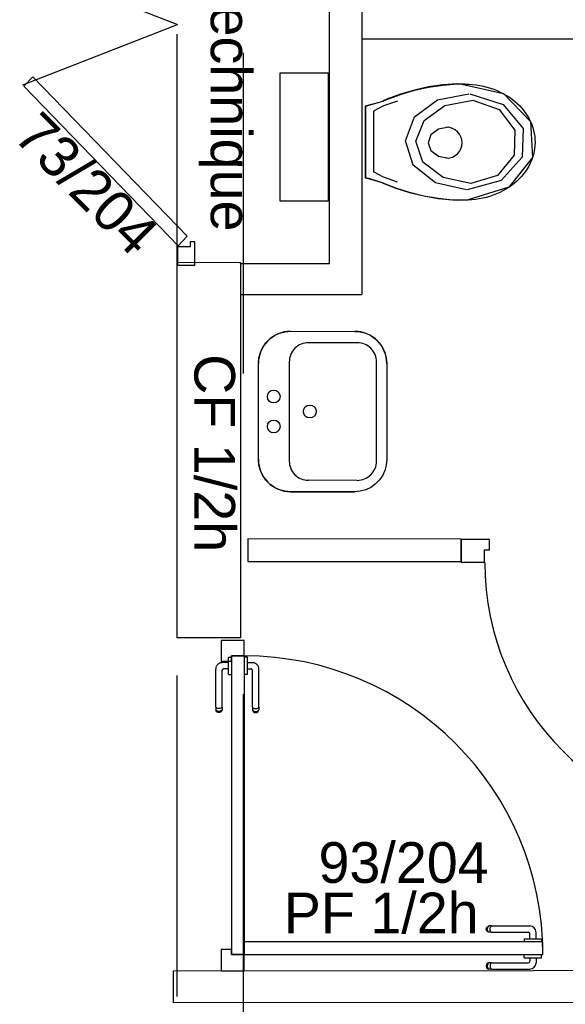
# Model space of a CAD drawing. Header units: millimetres. Extents: x -15 to 127, y -65 to 67.
# Tile 29 of 256: x 36.331 to 36.501, y -52.419 to -52.112. Entities that reach past the tile are written whole.
import ezdxf

# ---------------------------------------------------------------- set-up
doc = ezdxf.new("R2010")
doc.units = ezdxf.units.MM
doc.header["$MEASUREMENT"] = 0
doc.linetypes.add('PC_DASH_2', pattern=[0.125, 0.055556, -0.069444])
doc.linetypes.add('PC_DASH_3', pattern=[0.055556, 0.027778, -0.027778])
doc.layers.add('Calque 5', color=7, linetype='Continuous')
doc.styles.get("Standard").update_dxf_attribs({"font": 'BKANT.TTF'})

# ---------------------------------------------------------------- blocks, each defined once
blk = doc.blocks.new('PD_26695')
at = {"layer": 'Calque 5', "color": 0}
for points in [[(12.54496, -38.27994), (12.59319, -38.26112)], [(12.54532, -38.28031), (12.54815, -38.27738), (12.59623, -38.32712), (12.5934, -38.33005), (12.54532, -38.28031)], [(12.59319, -38.33612), (12.59869, -38.33612), (12.59869, -38.32887), (12.59719, -38.32887), (12.59719, -38.33043), (12.59319, -38.33043), (12.59319, -38.33612)]]:
    blk.add_lwpolyline(points, dxfattribs=at)
blk = doc.blocks.new('PD_26696')
at = {"layer": 'Calque 5', "color": 0}
for points in [[(12.59319, -38.18612), (12.59869, -38.18612), (12.59869, -38.19336), (12.59719, -38.19336), (12.59719, -38.1918), (12.59319, -38.1918), (12.59319, -38.18612)], [(12.54532, -38.24192), (12.54815, -38.24485), (12.59623, -38.19511), (12.5934, -38.19218), (12.54532, -38.24192)], [(12.54496, -38.24229), (12.59319, -38.26112)]]:
    blk.add_lwpolyline(points, dxfattribs=at)
blk = doc.blocks.new('PD_26694')
at = {"layer": 'Calque 5'}
for name in ['PD_26696', 'PD_26695']:
    blk.add_blockref(name, (0, 0), dxfattribs=at)
blk = doc.blocks.new('PD_26799')
at = {"layer": 'Calque 5', "color": 0}
for p, q in [((12.70137, -38.55107), (12.70137, -38.55106)), ((12.70137, -38.55205), (12.70137, -38.55107)), ((12.70678, -38.55107), (12.70678, -38.55106)), ((12.70678, -38.55205), (12.70678, -38.55107)), ((12.68956, -38.55425), (12.6895, -38.5546)), ((12.6895, -38.5546), (12.68956, -38.55494)), ((12.68973, -38.55395), (12.68956, -38.55425)), ((12.69, -38.55373), (12.68973, -38.55395)), ((12.68986, -38.55425), (12.6898, -38.5546)), ((12.6898, -38.5546), (12.68986, -38.55494)), ((12.69001, -38.55395), (12.68986, -38.55425)), ((12.69033, -38.55361), (12.69, -38.55373)), ((12.69025, -38.55373), (12.69001, -38.55395)), ((12.69055, -38.55361), (12.69033, -38.55361)), ((12.69116, -38.55361), (12.69055, -38.55361)), ((12.69076, -38.55425), (12.69073, -38.5546)), ((12.69073, -38.5546), (12.69076, -38.55494)), ((12.69085, -38.55395), (12.69076, -38.55425)), ((12.69099, -38.55373), (12.69085, -38.55395)), ((12.69116, -38.55361), (12.70259, -38.55361)), ((12.70137, -38.55206), (12.70137, -38.55205)), ((12.70137, -38.55206), (12.70154, -38.55206)), ((12.70154, -38.55206), (12.702, -38.55206)), ((12.702, -38.55206), (12.70272, -38.55206)), ((12.70272, -38.55206), (12.70361, -38.55206)), ((12.70309, -38.55206), (12.70309, -38.55311)), ((12.70361, -38.55206), (12.70455, -38.55206)), ((12.70455, -38.55206), (12.70543, -38.55206)), ((12.70506, -38.55206), (12.70506, -38.55358)), ((12.70543, -38.55206), (12.70615, -38.55206)), ((12.70615, -38.55206), (12.70662, -38.55206)), ((12.70662, -38.55206), (12.70678, -38.55206)), ((12.70678, -38.55206), (12.70678, -38.55205)), ((12.68956, -38.55494), (12.68973, -38.55524)), ((12.68973, -38.55524), (12.69, -38.55546)), ((12.68986, -38.55494), (12.69001, -38.55524)), ((12.69, -38.55546), (12.69033, -38.55558)), ((12.69001, -38.55524), (12.69025, -38.55546)), ((12.69055, -38.55558), (12.69033, -38.55558)), ((12.69116, -38.55558), (12.69055, -38.55558)), ((12.69076, -38.55494), (12.69085, -38.55524)), ((12.69085, -38.55524), (12.69099, -38.55546)), ((12.69116, -38.55558), (12.70306, -38.55558))]:
    blk.add_line(p, q, dxfattribs=at)
for centre, radius in [((12.70259, -38.55311), 0.000501), ((12.70306, -38.55358), 0.002)]:
    blk.add_arc(centre, radius, 270, 0, dxfattribs=at)
blk = doc.blocks.new('PD_26800')
at = {"layer": 'Calque 5', "color": 0}
for p, q in [((12.68973, -38.54246), (12.69, -38.54224)), ((12.69, -38.54224), (12.69033, -38.54212)), ((12.69001, -38.54246), (12.69025, -38.54224)), ((12.69055, -38.54212), (12.69033, -38.54212)), ((12.69116, -38.54212), (12.69055, -38.54212)), ((12.69085, -38.54246), (12.69099, -38.54224)), ((12.69116, -38.54212), (12.70306, -38.54212)), ((12.6895, -38.5431), (12.68956, -38.54276)), ((12.68956, -38.54345), (12.6895, -38.5431)), ((12.68956, -38.54276), (12.68973, -38.54246)), ((12.68973, -38.54375), (12.68956, -38.54345)), ((12.69, -38.54397), (12.68973, -38.54375)), ((12.6898, -38.5431), (12.68986, -38.54276)), ((12.68986, -38.54345), (12.6898, -38.5431)), ((12.68986, -38.54276), (12.69001, -38.54246)), ((12.69001, -38.54375), (12.68986, -38.54345)), ((12.69033, -38.54409), (12.69, -38.54397)), ((12.69025, -38.54397), (12.69001, -38.54375)), ((12.69055, -38.54409), (12.69033, -38.54409)), ((12.69116, -38.54409), (12.69055, -38.54409)), ((12.69073, -38.5431), (12.69076, -38.54276)), ((12.69076, -38.54345), (12.69073, -38.5431)), ((12.69076, -38.54276), (12.69085, -38.54246)), ((12.69085, -38.54375), (12.69076, -38.54345)), ((12.69099, -38.54397), (12.69085, -38.54375)), ((12.69116, -38.54409), (12.70259, -38.54409)), ((12.70309, -38.54615), (12.70309, -38.54459)), ((12.70506, -38.54615), (12.70506, -38.54412)), ((12.70137, -38.54615), (12.70154, -38.54615)), ((12.70137, -38.54615), (12.70137, -38.54616)), ((12.70137, -38.54616), (12.70137, -38.54714)), ((12.70137, -38.54714), (12.70137, -38.54715)), ((12.70154, -38.54615), (12.702, -38.54615)), ((12.702, -38.54615), (12.70272, -38.54615)), ((12.70272, -38.54615), (12.70361, -38.54615)), ((12.70361, -38.54615), (12.70455, -38.54615)), ((12.70455, -38.54615), (12.70543, -38.54615)), ((12.70543, -38.54615), (12.70615, -38.54615)), ((12.70615, -38.54615), (12.70662, -38.54615)), ((12.70662, -38.54615), (12.70678, -38.54615)), ((12.70678, -38.54615), (12.70678, -38.54616)), ((12.70678, -38.54616), (12.70678, -38.54714)), ((12.70678, -38.54714), (12.70678, -38.54715))]:
    blk.add_line(p, q, dxfattribs=at)
for centre, radius in [((12.70306, -38.54412), 0.002), ((12.70259, -38.54459), 0.000501)]:
    blk.add_arc(centre, radius, 0, 90, dxfattribs=at)
blk = doc.blocks.new('PD_26798')
at = {"layer": 'Calque 5'}
for name in ['PD_26800', 'PD_26799']:
    blk.add_blockref(name, (0, 0), dxfattribs=at)
blk = doc.blocks.new('PD_26803')
at = {"layer": 'Calque 5', "color": 0, "linetype": 'PC_DASH_3'}
for p, q in [((12.6141, -38.45832), (12.61409, -38.45832)), ((12.61508, -38.45832), (12.6141, -38.45832)), ((12.61509, -38.45832), (12.61508, -38.45832)), ((12.61509, -38.45848), (12.61509, -38.45832)), ((12.61509, -38.45895), (12.61509, -38.45848)), ((12.61509, -38.45967), (12.61509, -38.45895)), ((12.61509, -38.46055), (12.61509, -38.45967)), ((12.61509, -38.46003), (12.61661, -38.46003)), ((12.61509, -38.46149), (12.61509, -38.46055)), ((12.61509, -38.46237), (12.61509, -38.46149)), ((12.61509, -38.46201), (12.61614, -38.46201)), ((12.61509, -38.46309), (12.61509, -38.46237)), ((12.61664, -38.47393), (12.61664, -38.46251)), ((12.61861, -38.47393), (12.61861, -38.46204)), ((12.6141, -38.46372), (12.61409, -38.46372)), ((12.61508, -38.46372), (12.6141, -38.46372)), ((12.61509, -38.46372), (12.61508, -38.46372)), ((12.61509, -38.46356), (12.61509, -38.46309)), ((12.61509, -38.46372), (12.61509, -38.46356)), ((12.61664, -38.47393), (12.61664, -38.47455)), ((12.61664, -38.47455), (12.61664, -38.47477)), ((12.61664, -38.47477), (12.61676, -38.4751)), ((12.61676, -38.4741), (12.61698, -38.47424)), ((12.61676, -38.47484), (12.61698, -38.47508)), ((12.61698, -38.47424), (12.61729, -38.47433)), ((12.61729, -38.47433), (12.61763, -38.47436)), ((12.61763, -38.47436), (12.61797, -38.47433)), ((12.61797, -38.47433), (12.61827, -38.47424)), ((12.61827, -38.47424), (12.6185, -38.4741)), ((12.61827, -38.47508), (12.6185, -38.47484)), ((12.6185, -38.4751), (12.61861, -38.47477)), ((12.61861, -38.47393), (12.61861, -38.47455)), ((12.61861, -38.47455), (12.61861, -38.47477)), ((12.61676, -38.4751), (12.61698, -38.47536)), ((12.61698, -38.47508), (12.61729, -38.47524)), ((12.61698, -38.47536), (12.61729, -38.47554)), ((12.61729, -38.47524), (12.61763, -38.47529)), ((12.61729, -38.47554), (12.61763, -38.4756)), ((12.61763, -38.47529), (12.61797, -38.47524)), ((12.61763, -38.4756), (12.61797, -38.47554)), ((12.61797, -38.47524), (12.61827, -38.47508)), ((12.61797, -38.47554), (12.61827, -38.47536)), ((12.61827, -38.47536), (12.6185, -38.4751))]:
    blk.add_line(p, q, dxfattribs=at)
for centre, radius in [((12.61614, -38.46251), 0.000501), ((12.61661, -38.46204), 0.002)]:
    blk.add_arc(centre, radius, 0, 90, dxfattribs=at)
blk = doc.blocks.new('PD_26804')
at = {"layer": 'Calque 5', "color": 0, "linetype": 'PC_DASH_3'}
for p, q in [((12.60918, -38.45848), (12.60918, -38.45832)), ((12.60918, -38.45832), (12.60919, -38.45832)), ((12.60918, -38.45895), (12.60918, -38.45848)), ((12.60918, -38.45967), (12.60918, -38.45895)), ((12.60919, -38.45832), (12.61018, -38.45832)), ((12.61018, -38.45832), (12.61019, -38.45832)), ((12.60515, -38.47393), (12.60515, -38.46204)), ((12.60712, -38.47393), (12.60712, -38.46251)), ((12.60918, -38.46003), (12.60715, -38.46003)), ((12.60918, -38.46201), (12.60762, -38.46201)), ((12.60918, -38.46055), (12.60918, -38.45967)), ((12.60918, -38.46149), (12.60918, -38.46055)), ((12.60918, -38.46237), (12.60918, -38.46149)), ((12.60918, -38.46309), (12.60918, -38.46237)), ((12.60918, -38.46356), (12.60918, -38.46309)), ((12.60918, -38.46372), (12.60918, -38.46356)), ((12.60918, -38.46372), (12.60919, -38.46372)), ((12.60919, -38.46372), (12.61018, -38.46372)), ((12.61018, -38.46372), (12.61019, -38.46372)), ((12.60515, -38.47393), (12.60515, -38.47455)), ((12.60515, -38.47455), (12.60515, -38.47477)), ((12.60527, -38.4751), (12.60515, -38.47477)), ((12.60549, -38.47424), (12.60527, -38.4741)), ((12.60549, -38.47508), (12.60527, -38.47484)), ((12.60579, -38.47433), (12.60549, -38.47424)), ((12.60614, -38.47436), (12.60579, -38.47433)), ((12.60648, -38.47433), (12.60614, -38.47436)), ((12.60678, -38.47424), (12.60648, -38.47433)), ((12.607, -38.4741), (12.60678, -38.47424)), ((12.607, -38.47484), (12.60678, -38.47508)), ((12.60712, -38.47477), (12.607, -38.4751)), ((12.60712, -38.47393), (12.60712, -38.47455)), ((12.60712, -38.47455), (12.60712, -38.47477)), ((12.60549, -38.47536), (12.60527, -38.4751)), ((12.60579, -38.47524), (12.60549, -38.47508)), ((12.60579, -38.47554), (12.60549, -38.47536)), ((12.60614, -38.47529), (12.60579, -38.47524)), ((12.60614, -38.4756), (12.60579, -38.47554)), ((12.60648, -38.47524), (12.60614, -38.47529)), ((12.60648, -38.47554), (12.60614, -38.4756)), ((12.60678, -38.47508), (12.60648, -38.47524)), ((12.60678, -38.47536), (12.60648, -38.47554)), ((12.607, -38.4751), (12.60678, -38.47536))]:
    blk.add_line(p, q, dxfattribs=at)
for centre, radius in [((12.60715, -38.46204), 0.002), ((12.60762, -38.46251), 0.000501)]:
    blk.add_arc(centre, radius, 90, 180, dxfattribs=at)
blk = doc.blocks.new('PD_26802')
at = {"layer": 'Calque 5'}
for name in ['PD_26804', 'PD_26803']:
    blk.add_blockref(name, (0, 0), dxfattribs=at)
blk = doc.blocks.new('PD_26801')
at = {"layer": 'Calque 5', "color": 0, "linetype": 'PC_DASH_3'}
blk.add_lwpolyline([(12.61409, -38.45792), (12.61008, -38.45792), (12.61008, -38.55104), (12.61409, -38.55104), (12.61409, -38.45792)], dxfattribs=at)
at = {"layer": 'Calque 5'}
blk.add_blockref('PD_26802', (0, 0), dxfattribs=at)
blk = doc.blocks.new('PD_26797')
at = {"layer": 'Calque 5', "color": 0}
for points in [[(12.60684, -38.45308), (12.60684, -38.45952), (12.61005, -38.45952), (12.61005, -38.45793), (12.61405, -38.45793), (12.61405, -38.45308), (12.60684, -38.45308)], [(12.70718, -38.55106), (12.70718, -38.54705), (12.61405, -38.54705), (12.61405, -38.55106), (12.70718, -38.55106)], [(12.61005, -38.55106), (12.61005, -38.54947), (12.60684, -38.54947), (12.60684, -38.55606), (12.61405, -38.55606), (12.61405, -38.55106), (12.61005, -38.55106)]]:
    blk.add_lwpolyline(points, dxfattribs=at)
blk.add_arc((12.61405, -38.55106), 0.09313, 0, 90, dxfattribs=at)
at = {"layer": 'Calque 5'}
for name in ['PD_26801', 'PD_26798']:
    blk.add_blockref(name, (0, 0), dxfattribs=at)
blk = doc.blocks.new('PD_27012')
at = {"layer": 'Calque 5', "color": 0}
for p, q in [((12.68038, -38.27959), (12.68272, -38.27959)), ((12.65181, -38.28649), (12.65181, -38.30882)), ((12.65439, -38.28808), (12.65439, -38.30713)), ((12.68071, -38.31579), (12.68372, -38.31579))]:
    blk.add_line(p, q, dxfattribs=at)
for points in [[(12.65185, -38.28654), (12.65622, -38.28533), (12.65752, -38.2849), (12.65733, -38.28495), (12.65849, -38.28446), (12.66274, -38.28288), (12.6671, -38.2816), (12.67153, -38.28063), (12.67601, -38.27997), (12.68054, -38.27962), (12.68038, -38.27964), (12.68272, -38.27964), (12.68192, -38.27971), (12.68299, -38.27969), (12.68413, -38.27972), (12.68527, -38.2798), (12.6864, -38.27993), (12.68753, -38.28011), (12.68864, -38.28033), (12.68973, -38.28061), (12.69081, -38.28093), (12.69186, -38.28129), (12.69289, -38.2817), (12.6939, -38.28216), (12.69487, -38.28266), (12.69581, -38.2832), (12.69671, -38.28378), (12.69758, -38.2844), (12.6984, -38.28505), (12.69919, -38.28574), (12.69993, -38.28647), (12.70062, -38.28722), (12.70126, -38.288), (12.70185, -38.28881), (12.70239, -38.28965), (12.70288, -38.2905), (12.70331, -38.29138), (12.70369, -38.29227), (12.70401, -38.29318), (12.70427, -38.2941), (12.70448, -38.29504), (12.70462, -38.29598), (12.7047, -38.29692), (12.70473, -38.29787), (12.70469, -38.29881), (12.7046, -38.29976), (12.70444, -38.30069), (12.70423, -38.30162), (12.70396, -38.30254), (12.70363, -38.30345), (12.70324, -38.30434), (12.7028, -38.30521), (12.7023, -38.30607), (12.70175, -38.3069), (12.70115, -38.3077), (12.70049, -38.30848), (12.69979, -38.30923), (12.69905, -38.30995), (12.69826, -38.31063), (12.69742, -38.31128), (12.69655, -38.31189), (12.69564, -38.31246), (12.69469, -38.31299), (12.69371, -38.31349), (12.69271, -38.31393), (12.69167, -38.31434), (12.69061, -38.3147), (12.68953, -38.31501), (12.68844, -38.31527), (12.68732, -38.31549), (12.6862, -38.31566), (12.68506, -38.31578), (12.68392, -38.31585), (12.68372, -38.31584), (12.68071, -38.31584), (12.68054, -38.31589), (12.67901, -38.31581), (12.6745, -38.31536), (12.67003, -38.31459), (12.66562, -38.31352), (12.6613, -38.31214), (12.65709, -38.31046), (12.65752, -38.31059), (12.65318, -38.30929), (12.65185, -38.30895), (12.65181, -38.30886), (12.65181, -38.28654)], [(12.68054, -38.27958), (12.67601, -38.27992), (12.67153, -38.28058), (12.6671, -38.28155), (12.66274, -38.28283), (12.65849, -38.28441), (12.65733, -38.2849)], [(12.68192, -38.27966), (12.69492, -38.28264), (12.70333, -38.29137), (12.70395, -38.30252), (12.69654, -38.31185), (12.68392, -38.3158)], [(12.6833, -38.31263), (12.6737, -38.31048), (12.66677, -38.3049), (12.66437, -38.29737), (12.66715, -38.28993), (12.67435, -38.28456), (12.68406, -38.2827)], [(12.68438, -38.28269), (12.69481, -38.28603), (12.701, -38.2935), (12.70074, -38.30245), (12.69412, -38.30968), (12.68351, -38.31263)], [(12.65185, -38.28649), (12.65622, -38.28528), (12.65752, -38.28485)], [(12.6618, -38.28495), (12.65752, -38.28644), (12.65439, -38.28808)], [(12.68473, -38.31069), (12.67603, -38.30882), (12.66976, -38.30397), (12.66758, -38.29744), (12.6701, -38.29098), (12.67662, -38.28631), (12.68541, -38.2847)], [(12.68535, -38.28469), (12.69357, -38.28759), (12.69845, -38.29407), (12.69824, -38.30184), (12.69303, -38.30813), (12.68466, -38.31069)], [(12.67785, -38.29311), (12.67463, -38.29375), (12.67228, -38.29553), (12.67142, -38.29795), (12.67228, -38.30037), (12.67463, -38.30214), (12.67785, -38.30279)], [(12.65752, -38.31054), (12.65318, -38.30924), (12.65185, -38.3089)], [(12.6618, -38.3102), (12.65752, -38.30871), (12.65439, -38.30707)], [(12.65709, -38.31041), (12.6613, -38.31209), (12.66562, -38.31347), (12.67003, -38.31455), (12.6745, -38.31531), (12.67901, -38.31576), (12.68054, -38.31584)]]:
    blk.add_lwpolyline(points, dxfattribs=at)
blk.add_arc((12.67712, -38.29795), 0.00484, 270, 90, dxfattribs=at)
blk = doc.blocks.new('PD_27017')
at = {"layer": 'Calque 5', "color": 0}
for p, q in [((12.69051, -38.42163), (12.68171, -38.42163)), ((12.68171, -38.42163), (12.68171, -38.42884)), ((12.68892, -38.42884), (12.68171, -38.42884))]:
    blk.add_line(p, q, dxfattribs=at)
blk.add_lwpolyline([(12.68892, -38.42884), (12.68892, -38.42483), (12.69051, -38.42483), (12.69051, -38.42163), (12.68892, -38.42163)], dxfattribs=at)
blk = doc.blocks.new('PD_27018')
at = {"layer": 'Calque 5', "color": 0}
for points in [[(12.76804, -38.4289), (12.77205, -38.4289), (12.77205, -38.43425), (12.76804, -38.43425), (12.76804, -38.4289)], [(12.76804, -38.50655), (12.77205, -38.50655), (12.77205, -38.5119), (12.76804, -38.5119), (12.76804, -38.50655)]]:
    blk.add_lwpolyline(points, dxfattribs=at)
blk = doc.blocks.new('PD_27016')
at = {"layer": 'Calque 5', "color": 0}
blk.add_line((12.77705, -38.42163), (12.77705, -38.42884), dxfattribs=at)
for points in [[(12.77205, -38.42483), (12.77046, -38.42483), (12.77046, -38.42163), (12.77705, -38.42163), (12.77705, -38.42884), (12.77205, -38.42884), (12.77205, -38.42483)], [(12.77205, -38.51194), (12.76804, -38.51194), (12.76804, -38.42884), (12.77205, -38.42884), (12.77205, -38.51194)]]:
    blk.add_lwpolyline(points, dxfattribs=at)
blk.add_arc((12.77205, -38.42884), 0.083, 180, 270, dxfattribs=at)
at = {"layer": 'Calque 5'}
for name in ['PD_27017', 'PD_27018']:
    blk.add_blockref(name, (0, 0), dxfattribs=at)
blk = doc.blocks.new('PD_28038')
at = {"layer": 'Calque 5', "color": 0}
for points in [[(12.54496, -38.27994), (12.59319, -38.26112)], [(12.54532, -38.28031), (12.54815, -38.27738), (12.59623, -38.32712), (12.5934, -38.33005), (12.54532, -38.28031)], [(12.59319, -38.33612), (12.59869, -38.33612), (12.59869, -38.32887), (12.59719, -38.32887), (12.59719, -38.33043), (12.59319, -38.33043), (12.59319, -38.33612)]]:
    blk.add_lwpolyline(points, dxfattribs=at)
blk = doc.blocks.new('PD_28039')
at = {"layer": 'Calque 5', "color": 0}
for points in [[(12.59319, -38.18612), (12.59869, -38.18612), (12.59869, -38.19336), (12.59719, -38.19336), (12.59719, -38.1918), (12.59319, -38.1918), (12.59319, -38.18612)], [(12.54532, -38.24192), (12.54815, -38.24485), (12.59623, -38.19511), (12.5934, -38.19218), (12.54532, -38.24192)], [(12.54496, -38.24229), (12.59319, -38.26112)]]:
    blk.add_lwpolyline(points, dxfattribs=at)
blk = doc.blocks.new('PD_28037')
at = {"layer": 'Calque 5'}
for name in ['PD_28039', 'PD_28038']:
    blk.add_blockref(name, (0, 0), dxfattribs=at)
blk = doc.blocks.new('PD_28142')
at = {"layer": 'Calque 5', "color": 0}
for p, q in [((12.70137, -38.55107), (12.70137, -38.55106)), ((12.70137, -38.55205), (12.70137, -38.55107)), ((12.70678, -38.55107), (12.70678, -38.55106)), ((12.70678, -38.55205), (12.70678, -38.55107)), ((12.68956, -38.55425), (12.6895, -38.5546)), ((12.6895, -38.5546), (12.68956, -38.55494)), ((12.68973, -38.55395), (12.68956, -38.55425)), ((12.69, -38.55373), (12.68973, -38.55395)), ((12.68986, -38.55425), (12.6898, -38.5546)), ((12.6898, -38.5546), (12.68986, -38.55494)), ((12.69001, -38.55395), (12.68986, -38.55425)), ((12.69033, -38.55361), (12.69, -38.55373)), ((12.69025, -38.55373), (12.69001, -38.55395)), ((12.69055, -38.55361), (12.69033, -38.55361)), ((12.69116, -38.55361), (12.69055, -38.55361)), ((12.69076, -38.55425), (12.69073, -38.5546)), ((12.69073, -38.5546), (12.69076, -38.55494)), ((12.69085, -38.55395), (12.69076, -38.55425)), ((12.69099, -38.55373), (12.69085, -38.55395)), ((12.69116, -38.55361), (12.70259, -38.55361)), ((12.70137, -38.55206), (12.70137, -38.55205)), ((12.70137, -38.55206), (12.70154, -38.55206)), ((12.70154, -38.55206), (12.702, -38.55206)), ((12.702, -38.55206), (12.70272, -38.55206)), ((12.70272, -38.55206), (12.70361, -38.55206)), ((12.70309, -38.55206), (12.70309, -38.55311)), ((12.70361, -38.55206), (12.70455, -38.55206)), ((12.70455, -38.55206), (12.70543, -38.55206)), ((12.70506, -38.55206), (12.70506, -38.55358)), ((12.70543, -38.55206), (12.70615, -38.55206)), ((12.70615, -38.55206), (12.70662, -38.55206)), ((12.70662, -38.55206), (12.70678, -38.55206)), ((12.70678, -38.55206), (12.70678, -38.55205)), ((12.68956, -38.55494), (12.68973, -38.55524)), ((12.68973, -38.55524), (12.69, -38.55546)), ((12.68986, -38.55494), (12.69001, -38.55524)), ((12.69, -38.55546), (12.69033, -38.55558)), ((12.69001, -38.55524), (12.69025, -38.55546)), ((12.69055, -38.55558), (12.69033, -38.55558)), ((12.69116, -38.55558), (12.69055, -38.55558)), ((12.69076, -38.55494), (12.69085, -38.55524)), ((12.69085, -38.55524), (12.69099, -38.55546)), ((12.69116, -38.55558), (12.70306, -38.55558))]:
    blk.add_line(p, q, dxfattribs=at)
for centre, radius in [((12.70259, -38.55311), 0.000501), ((12.70306, -38.55358), 0.002)]:
    blk.add_arc(centre, radius, 270, 0, dxfattribs=at)
blk = doc.blocks.new('PD_28143')
at = {"layer": 'Calque 5', "color": 0}
for p, q in [((12.68973, -38.54246), (12.69, -38.54224)), ((12.69, -38.54224), (12.69033, -38.54212)), ((12.69001, -38.54246), (12.69025, -38.54224)), ((12.69055, -38.54212), (12.69033, -38.54212)), ((12.69116, -38.54212), (12.69055, -38.54212)), ((12.69085, -38.54246), (12.69099, -38.54224)), ((12.69116, -38.54212), (12.70306, -38.54212)), ((12.6895, -38.5431), (12.68956, -38.54276)), ((12.68956, -38.54345), (12.6895, -38.5431)), ((12.68956, -38.54276), (12.68973, -38.54246)), ((12.68973, -38.54375), (12.68956, -38.54345)), ((12.69, -38.54397), (12.68973, -38.54375)), ((12.6898, -38.5431), (12.68986, -38.54276)), ((12.68986, -38.54345), (12.6898, -38.5431)), ((12.68986, -38.54276), (12.69001, -38.54246)), ((12.69001, -38.54375), (12.68986, -38.54345)), ((12.69033, -38.54409), (12.69, -38.54397)), ((12.69025, -38.54397), (12.69001, -38.54375)), ((12.69055, -38.54409), (12.69033, -38.54409)), ((12.69116, -38.54409), (12.69055, -38.54409)), ((12.69073, -38.5431), (12.69076, -38.54276)), ((12.69076, -38.54345), (12.69073, -38.5431)), ((12.69076, -38.54276), (12.69085, -38.54246)), ((12.69085, -38.54375), (12.69076, -38.54345)), ((12.69099, -38.54397), (12.69085, -38.54375)), ((12.69116, -38.54409), (12.70259, -38.54409)), ((12.70309, -38.54615), (12.70309, -38.54459)), ((12.70506, -38.54615), (12.70506, -38.54412)), ((12.70137, -38.54615), (12.70154, -38.54615)), ((12.70137, -38.54615), (12.70137, -38.54616)), ((12.70137, -38.54616), (12.70137, -38.54714)), ((12.70137, -38.54714), (12.70137, -38.54715)), ((12.70154, -38.54615), (12.702, -38.54615)), ((12.702, -38.54615), (12.70272, -38.54615)), ((12.70272, -38.54615), (12.70361, -38.54615)), ((12.70361, -38.54615), (12.70455, -38.54615)), ((12.70455, -38.54615), (12.70543, -38.54615)), ((12.70543, -38.54615), (12.70615, -38.54615)), ((12.70615, -38.54615), (12.70662, -38.54615)), ((12.70662, -38.54615), (12.70678, -38.54615)), ((12.70678, -38.54615), (12.70678, -38.54616)), ((12.70678, -38.54616), (12.70678, -38.54714)), ((12.70678, -38.54714), (12.70678, -38.54715))]:
    blk.add_line(p, q, dxfattribs=at)
for centre, radius in [((12.70306, -38.54412), 0.002), ((12.70259, -38.54459), 0.000501)]:
    blk.add_arc(centre, radius, 0, 90, dxfattribs=at)
blk = doc.blocks.new('PD_28141')
at = {"layer": 'Calque 5'}
for name in ['PD_28143', 'PD_28142']:
    blk.add_blockref(name, (0, 0), dxfattribs=at)
blk = doc.blocks.new('PD_28146')
at = {"layer": 'Calque 5', "color": 0, "linetype": 'PC_DASH_3'}
for p, q in [((12.6141, -38.45832), (12.61409, -38.45832)), ((12.61508, -38.45832), (12.6141, -38.45832)), ((12.61509, -38.45832), (12.61508, -38.45832)), ((12.61509, -38.45848), (12.61509, -38.45832)), ((12.61509, -38.45895), (12.61509, -38.45848)), ((12.61509, -38.45967), (12.61509, -38.45895)), ((12.61509, -38.46055), (12.61509, -38.45967)), ((12.61509, -38.46003), (12.61661, -38.46003)), ((12.61509, -38.46149), (12.61509, -38.46055)), ((12.61509, -38.46237), (12.61509, -38.46149)), ((12.61509, -38.46201), (12.61614, -38.46201)), ((12.61509, -38.46309), (12.61509, -38.46237)), ((12.61664, -38.47393), (12.61664, -38.46251)), ((12.61861, -38.47393), (12.61861, -38.46204)), ((12.6141, -38.46372), (12.61409, -38.46372)), ((12.61508, -38.46372), (12.6141, -38.46372)), ((12.61509, -38.46372), (12.61508, -38.46372)), ((12.61509, -38.46356), (12.61509, -38.46309)), ((12.61509, -38.46372), (12.61509, -38.46356)), ((12.61664, -38.47393), (12.61664, -38.47455)), ((12.61664, -38.47455), (12.61664, -38.47477)), ((12.61664, -38.47477), (12.61676, -38.4751)), ((12.61676, -38.4741), (12.61698, -38.47424)), ((12.61676, -38.47484), (12.61698, -38.47508)), ((12.61698, -38.47424), (12.61729, -38.47433)), ((12.61729, -38.47433), (12.61763, -38.47436)), ((12.61763, -38.47436), (12.61797, -38.47433)), ((12.61797, -38.47433), (12.61827, -38.47424)), ((12.61827, -38.47424), (12.6185, -38.4741)), ((12.61827, -38.47508), (12.6185, -38.47484)), ((12.6185, -38.4751), (12.61861, -38.47477)), ((12.61861, -38.47393), (12.61861, -38.47455)), ((12.61861, -38.47455), (12.61861, -38.47477)), ((12.61676, -38.4751), (12.61698, -38.47536)), ((12.61698, -38.47508), (12.61729, -38.47524)), ((12.61698, -38.47536), (12.61729, -38.47554)), ((12.61729, -38.47524), (12.61763, -38.47529)), ((12.61729, -38.47554), (12.61763, -38.4756)), ((12.61763, -38.47529), (12.61797, -38.47524)), ((12.61763, -38.4756), (12.61797, -38.47554)), ((12.61797, -38.47524), (12.61827, -38.47508)), ((12.61797, -38.47554), (12.61827, -38.47536)), ((12.61827, -38.47536), (12.6185, -38.4751))]:
    blk.add_line(p, q, dxfattribs=at)
for centre, radius in [((12.61614, -38.46251), 0.000501), ((12.61661, -38.46204), 0.002)]:
    blk.add_arc(centre, radius, 0, 90, dxfattribs=at)
blk = doc.blocks.new('PD_28147')
at = {"layer": 'Calque 5', "color": 0, "linetype": 'PC_DASH_3'}
for p, q in [((12.60918, -38.45848), (12.60918, -38.45832)), ((12.60918, -38.45832), (12.60919, -38.45832)), ((12.60918, -38.45895), (12.60918, -38.45848)), ((12.60918, -38.45967), (12.60918, -38.45895)), ((12.60919, -38.45832), (12.61018, -38.45832)), ((12.61018, -38.45832), (12.61019, -38.45832)), ((12.60515, -38.47393), (12.60515, -38.46204)), ((12.60712, -38.47393), (12.60712, -38.46251)), ((12.60918, -38.46003), (12.60715, -38.46003)), ((12.60918, -38.46201), (12.60762, -38.46201)), ((12.60918, -38.46055), (12.60918, -38.45967)), ((12.60918, -38.46149), (12.60918, -38.46055)), ((12.60918, -38.46237), (12.60918, -38.46149)), ((12.60918, -38.46309), (12.60918, -38.46237)), ((12.60918, -38.46356), (12.60918, -38.46309)), ((12.60918, -38.46372), (12.60918, -38.46356)), ((12.60918, -38.46372), (12.60919, -38.46372)), ((12.60919, -38.46372), (12.61018, -38.46372)), ((12.61018, -38.46372), (12.61019, -38.46372)), ((12.60515, -38.47393), (12.60515, -38.47455)), ((12.60515, -38.47455), (12.60515, -38.47477)), ((12.60527, -38.4751), (12.60515, -38.47477)), ((12.60549, -38.47424), (12.60527, -38.4741)), ((12.60549, -38.47508), (12.60527, -38.47484)), ((12.60579, -38.47433), (12.60549, -38.47424)), ((12.60614, -38.47436), (12.60579, -38.47433)), ((12.60648, -38.47433), (12.60614, -38.47436)), ((12.60678, -38.47424), (12.60648, -38.47433)), ((12.607, -38.4741), (12.60678, -38.47424)), ((12.607, -38.47484), (12.60678, -38.47508)), ((12.60712, -38.47477), (12.607, -38.4751)), ((12.60712, -38.47393), (12.60712, -38.47455)), ((12.60712, -38.47455), (12.60712, -38.47477)), ((12.60549, -38.47536), (12.60527, -38.4751)), ((12.60579, -38.47524), (12.60549, -38.47508)), ((12.60579, -38.47554), (12.60549, -38.47536)), ((12.60614, -38.47529), (12.60579, -38.47524)), ((12.60614, -38.4756), (12.60579, -38.47554)), ((12.60648, -38.47524), (12.60614, -38.47529)), ((12.60648, -38.47554), (12.60614, -38.4756)), ((12.60678, -38.47508), (12.60648, -38.47524)), ((12.60678, -38.47536), (12.60648, -38.47554)), ((12.607, -38.4751), (12.60678, -38.47536))]:
    blk.add_line(p, q, dxfattribs=at)
for centre, radius in [((12.60715, -38.46204), 0.002), ((12.60762, -38.46251), 0.000501)]:
    blk.add_arc(centre, radius, 90, 180, dxfattribs=at)
blk = doc.blocks.new('PD_28145')
at = {"layer": 'Calque 5'}
for name in ['PD_28147', 'PD_28146']:
    blk.add_blockref(name, (0, 0), dxfattribs=at)
blk = doc.blocks.new('PD_28144')
at = {"layer": 'Calque 5', "color": 0, "linetype": 'PC_DASH_3'}
blk.add_lwpolyline([(12.61409, -38.45792), (12.61008, -38.45792), (12.61008, -38.55104), (12.61409, -38.55104), (12.61409, -38.45792)], dxfattribs=at)
at = {"layer": 'Calque 5'}
blk.add_blockref('PD_28145', (0, 0), dxfattribs=at)
blk = doc.blocks.new('PD_28140')
at = {"layer": 'Calque 5', "color": 0}
for points in [[(12.60684, -38.45308), (12.60684, -38.45952), (12.61005, -38.45952), (12.61005, -38.45793), (12.61405, -38.45793), (12.61405, -38.45308), (12.60684, -38.45308)], [(12.70718, -38.55106), (12.70718, -38.54705), (12.61405, -38.54705), (12.61405, -38.55106), (12.70718, -38.55106)], [(12.61005, -38.55106), (12.61005, -38.54947), (12.60684, -38.54947), (12.60684, -38.55606), (12.61405, -38.55606), (12.61405, -38.55106), (12.61005, -38.55106)]]:
    blk.add_lwpolyline(points, dxfattribs=at)
blk.add_arc((12.61405, -38.55106), 0.09313, 0, 90, dxfattribs=at)
at = {"layer": 'Calque 5'}
for name in ['PD_28144', 'PD_28141']:
    blk.add_blockref(name, (0, 0), dxfattribs=at)
blk = doc.blocks.new('PD_28355')
at = {"layer": 'Calque 5', "color": 0}
for p, q in [((12.68038, -38.27959), (12.68272, -38.27959)), ((12.65181, -38.28649), (12.65181, -38.30882)), ((12.65439, -38.28808), (12.65439, -38.30713)), ((12.68071, -38.31579), (12.68372, -38.31579))]:
    blk.add_line(p, q, dxfattribs=at)
for points in [[(12.65185, -38.28654), (12.65622, -38.28533), (12.65752, -38.2849), (12.65733, -38.28495), (12.65849, -38.28446), (12.66274, -38.28288), (12.6671, -38.2816), (12.67153, -38.28063), (12.67601, -38.27997), (12.68054, -38.27962), (12.68038, -38.27964), (12.68272, -38.27964), (12.68192, -38.27971), (12.68299, -38.27969), (12.68413, -38.27972), (12.68527, -38.2798), (12.6864, -38.27993), (12.68753, -38.28011), (12.68864, -38.28033), (12.68973, -38.28061), (12.69081, -38.28093), (12.69186, -38.28129), (12.69289, -38.2817), (12.6939, -38.28216), (12.69487, -38.28266), (12.69581, -38.2832), (12.69671, -38.28378), (12.69758, -38.2844), (12.6984, -38.28505), (12.69919, -38.28574), (12.69993, -38.28647), (12.70062, -38.28722), (12.70126, -38.288), (12.70185, -38.28881), (12.70239, -38.28965), (12.70288, -38.2905), (12.70331, -38.29138), (12.70369, -38.29227), (12.70401, -38.29318), (12.70427, -38.2941), (12.70448, -38.29504), (12.70462, -38.29598), (12.7047, -38.29692), (12.70473, -38.29787), (12.70469, -38.29881), (12.7046, -38.29976), (12.70444, -38.30069), (12.70423, -38.30162), (12.70396, -38.30254), (12.70363, -38.30345), (12.70324, -38.30434), (12.7028, -38.30521), (12.7023, -38.30607), (12.70175, -38.3069), (12.70115, -38.3077), (12.70049, -38.30848), (12.69979, -38.30923), (12.69905, -38.30995), (12.69826, -38.31063), (12.69742, -38.31128), (12.69655, -38.31189), (12.69564, -38.31246), (12.69469, -38.31299), (12.69371, -38.31349), (12.69271, -38.31393), (12.69167, -38.31434), (12.69061, -38.3147), (12.68953, -38.31501), (12.68844, -38.31527), (12.68732, -38.31549), (12.6862, -38.31566), (12.68506, -38.31578), (12.68392, -38.31585), (12.68372, -38.31584), (12.68071, -38.31584), (12.68054, -38.31589), (12.67901, -38.31581), (12.6745, -38.31536), (12.67003, -38.31459), (12.66562, -38.31352), (12.6613, -38.31214), (12.65709, -38.31046), (12.65752, -38.31059), (12.65318, -38.30929), (12.65185, -38.30895), (12.65181, -38.30886), (12.65181, -38.28654)], [(12.68054, -38.27958), (12.67601, -38.27992), (12.67153, -38.28058), (12.6671, -38.28155), (12.66274, -38.28283), (12.65849, -38.28441), (12.65733, -38.2849)], [(12.68192, -38.27966), (12.69492, -38.28264), (12.70333, -38.29137), (12.70395, -38.30252), (12.69654, -38.31185), (12.68392, -38.3158)], [(12.6833, -38.31263), (12.6737, -38.31048), (12.66677, -38.3049), (12.66437, -38.29737), (12.66715, -38.28993), (12.67435, -38.28456), (12.68406, -38.2827)], [(12.68438, -38.28269), (12.69481, -38.28603), (12.701, -38.2935), (12.70074, -38.30245), (12.69412, -38.30968), (12.68351, -38.31263)], [(12.65185, -38.28649), (12.65622, -38.28528), (12.65752, -38.28485)], [(12.6618, -38.28495), (12.65752, -38.28644), (12.65439, -38.28808)], [(12.68473, -38.31069), (12.67603, -38.30882), (12.66976, -38.30397), (12.66758, -38.29744), (12.6701, -38.29098), (12.67662, -38.28631), (12.68541, -38.2847)], [(12.68535, -38.28469), (12.69357, -38.28759), (12.69845, -38.29407), (12.69824, -38.30184), (12.69303, -38.30813), (12.68466, -38.31069)], [(12.67785, -38.29311), (12.67463, -38.29375), (12.67228, -38.29553), (12.67142, -38.29795), (12.67228, -38.30037), (12.67463, -38.30214), (12.67785, -38.30279)], [(12.65752, -38.31054), (12.65318, -38.30924), (12.65185, -38.3089)], [(12.6618, -38.3102), (12.65752, -38.30871), (12.65439, -38.30707)], [(12.65709, -38.31041), (12.6613, -38.31209), (12.66562, -38.31347), (12.67003, -38.31455), (12.6745, -38.31531), (12.67901, -38.31576), (12.68054, -38.31584)]]:
    blk.add_lwpolyline(points, dxfattribs=at)
blk.add_arc((12.67712, -38.29795), 0.00484, 270, 90, dxfattribs=at)
blk = doc.blocks.new('PD_28360')
at = {"layer": 'Calque 5', "color": 0}
for p, q in [((12.69051, -38.42163), (12.68171, -38.42163)), ((12.68171, -38.42163), (12.68171, -38.42884)), ((12.68892, -38.42884), (12.68171, -38.42884))]:
    blk.add_line(p, q, dxfattribs=at)
blk.add_lwpolyline([(12.68892, -38.42884), (12.68892, -38.42483), (12.69051, -38.42483), (12.69051, -38.42163), (12.68892, -38.42163)], dxfattribs=at)
blk = doc.blocks.new('PD_28361')
at = {"layer": 'Calque 5', "color": 0}
for points in [[(12.76804, -38.4289), (12.77205, -38.4289), (12.77205, -38.43425), (12.76804, -38.43425), (12.76804, -38.4289)], [(12.76804, -38.50655), (12.77205, -38.50655), (12.77205, -38.5119), (12.76804, -38.5119), (12.76804, -38.50655)]]:
    blk.add_lwpolyline(points, dxfattribs=at)
blk = doc.blocks.new('PD_28359')
at = {"layer": 'Calque 5', "color": 0}
blk.add_line((12.77705, -38.42163), (12.77705, -38.42884), dxfattribs=at)
for points in [[(12.77205, -38.42483), (12.77046, -38.42483), (12.77046, -38.42163), (12.77705, -38.42163), (12.77705, -38.42884), (12.77205, -38.42884), (12.77205, -38.42483)], [(12.77205, -38.51194), (12.76804, -38.51194), (12.76804, -38.42884), (12.77205, -38.42884), (12.77205, -38.51194)]]:
    blk.add_lwpolyline(points, dxfattribs=at)
blk.add_arc((12.77205, -38.42884), 0.083, 180, 270, dxfattribs=at)
at = {"layer": 'Calque 5'}
for name in ['PD_28360', 'PD_28361']:
    blk.add_blockref(name, (0, 0), dxfattribs=at)

msp = doc.modelspace()

# ---------------------------------------------------------------- linework, layer by layer
at = {"layer": 'Calque 5', "color": 0, "linetype": 'PC_DASH_2'}
for p, q in [((36.38027, -53.01663), (36.38027, -50.54874)), ((36.38027, -53.01663), (36.38027, -50.54874)), ((36.40102, -53.02245), (36.40102, -50.55399)), ((36.40102, -53.02245), (36.40102, -50.55399))]:
    msp.add_line(p, q, dxfattribs=at)
at = {"layer": 'Calque 5', "color": 0}
for p, q in [((36.43787, -52.02806), (36.43784, -52.19782)), ((36.43787, -52.02806), (36.43784, -52.19782)), ((36.42781, -52.18818), (36.42784, -52.03763)), ((36.42781, -52.18818), (36.42784, -52.03763)), ((36.40007, -52.18817), (36.42781, -52.18818)), ((36.40007, -52.18817), (36.42781, -52.18818)), ((36.40006, -52.19784), (36.43784, -52.19782)), ((36.40006, -52.19784), (36.43784, -52.19782)), ((36.41565, -52.20931), (36.43565, -52.20932)), ((36.41565, -52.20931), (36.43565, -52.20932)), ((36.43645, -52.21286), (36.42125, -52.21286)), ((36.43645, -52.21286), (36.42125, -52.21286)), ((36.40565, -52.24931), (36.40565, -52.21931)), ((36.40565, -52.24931), (36.40565, -52.21931)), ((36.41525, -52.21886), (36.41525, -52.24976)), ((36.41525, -52.21886), (36.41525, -52.24976)), ((36.44245, -52.24977), (36.44245, -52.21886)), ((36.44245, -52.24977), (36.44245, -52.21886)), ((36.44565, -52.21932), (36.44565, -52.24932)), ((36.44565, -52.21932), (36.44565, -52.24932)), ((36.43645, -52.25577), (36.42125, -52.25576)), ((36.43645, -52.25577), (36.42125, -52.25576)), ((36.41564, -52.25931), (36.43564, -52.25932)), ((36.41564, -52.25931), (36.43564, -52.25932))]:
    msp.add_line(p, q, dxfattribs=at)
for points in [[(36.94088, -52.10824), (36.94088, -52.11824), (36.43793, -52.11824), (36.43793, -52.10824), (36.94088, -52.10824)], [(36.94088, -52.10824), (36.94088, -52.11824), (36.43793, -52.11824), (36.43793, -52.10824), (36.94088, -52.10824)], [(36.42742, -52.12877), (36.42742, -52.16877), (36.41242, -52.16877), (36.41242, -52.12877), (36.42742, -52.12877)], [(36.42742, -52.12877), (36.42742, -52.16877), (36.41242, -52.16877), (36.41242, -52.12877), (36.42742, -52.12877)], [(36.38027, -52.30484), (36.38034, -52.18779), (36.39973, -52.18781), (36.40009, -52.18781), (36.40002, -52.30485), (36.38027, -52.30484)], [(36.38027, -52.30484), (36.38034, -52.18779), (36.39973, -52.18781), (36.40009, -52.18781), (36.40002, -52.30485), (36.38027, -52.30484)], [(36.41565, -52.20931), (36.43565, -52.20932), (36.43739, -52.20947), (36.43907, -52.20992), (36.44065, -52.21066), (36.44208, -52.21166), (36.44331, -52.21289), (36.44431, -52.21432), (36.44505, -52.2159), (36.4455, -52.21758), (36.44565, -52.21932), (36.44565, -52.21932), (36.44565, -52.24932), (36.44549, -52.25105), (36.44504, -52.25274), (36.44431, -52.25432), (36.44331, -52.25574), (36.44207, -52.25698), (36.44065, -52.25798), (36.43907, -52.25871), (36.43738, -52.25916), (36.43564, -52.25932), (36.43564, -52.25932), (36.41564, -52.25931), (36.41391, -52.25916), (36.41222, -52.25871), (36.41065, -52.25797), (36.40922, -52.25697), (36.40799, -52.25574), (36.40699, -52.25431), (36.40625, -52.25273), (36.4058, -52.25105), (36.40565, -52.24931), (36.40565, -52.24931), (36.40565, -52.21931), (36.4058, -52.21757), (36.40626, -52.21589), (36.40699, -52.21431), (36.40799, -52.21288), (36.40923, -52.21165), (36.41065, -52.21065), (36.41223, -52.20991), (36.41392, -52.20946), (36.41565, -52.20931), (36.41565, -52.20931)], [(36.41565, -52.20931), (36.43565, -52.20932), (36.43739, -52.20947), (36.43907, -52.20992), (36.44065, -52.21066), (36.44208, -52.21166), (36.44331, -52.21289), (36.44431, -52.21432), (36.44505, -52.2159), (36.4455, -52.21758), (36.44565, -52.21932), (36.44565, -52.21932), (36.44565, -52.24932), (36.44549, -52.25105), (36.44504, -52.25274), (36.44431, -52.25432), (36.44331, -52.25574), (36.44207, -52.25698), (36.44065, -52.25798), (36.43907, -52.25871), (36.43738, -52.25916), (36.43564, -52.25932), (36.43564, -52.25932), (36.41564, -52.25931), (36.41391, -52.25916), (36.41222, -52.25871), (36.41065, -52.25797), (36.40922, -52.25697), (36.40799, -52.25574), (36.40699, -52.25431), (36.40625, -52.25273), (36.4058, -52.25105), (36.40565, -52.24931), (36.40565, -52.24931), (36.40565, -52.21931), (36.4058, -52.21757), (36.40626, -52.21589), (36.40699, -52.21431), (36.40799, -52.21288), (36.40923, -52.21165), (36.41065, -52.21065), (36.41223, -52.20991), (36.41392, -52.20946), (36.41565, -52.20931), (36.41565, -52.20931)], [(36.46887, -52.28107), (36.46887, -52.27407), (36.40231, -52.27403), (36.40231, -52.28103), (36.46887, -52.28107)], [(36.46887, -52.28107), (36.46887, -52.27407), (36.40231, -52.27403), (36.40231, -52.28103), (36.46887, -52.28107)], [(36.93969, -52.40819), (36.93969, -52.41819), (36.37911, -52.41869), (36.37911, -52.40869), (36.93969, -52.40819)], [(36.93969, -52.40819), (36.93969, -52.41819), (36.37911, -52.41869), (36.37911, -52.40869), (36.93969, -52.40819)]]:
    msp.add_lwpolyline(points, dxfattribs=at)
for centre in [(36.41041, -52.22964), (36.41041, -52.22964), (36.42165, -52.23431), (36.42165, -52.23431), (36.41041, -52.23898), (36.41041, -52.23898)]:
    msp.add_circle(centre, 0.002, dxfattribs=at)
for centre, radius, start, end in [((36.41565, -52.21931), 0.01, 89.9886, 179.9889), ((36.41565, -52.21931), 0.01, 89.9886, 179.9889), ((36.43565, -52.21932), 0.01, 359.9886, 89.9889), ((36.43565, -52.21932), 0.01, 359.9886, 89.9889), ((36.42125, -52.21886), 0.006, 89.9886, 179.9889), ((36.42125, -52.21886), 0.006, 89.9886, 179.9889), ((36.43645, -52.21886), 0.006, 359.9886, 89.9889), ((36.43645, -52.21886), 0.006, 359.9886, 89.9889), ((36.41565, -52.24931), 0.01, 179.9886, 269.9889), ((36.41565, -52.24931), 0.01, 179.9886, 269.9889), ((36.42125, -52.24976), 0.006, 179.9886, 269.9889), ((36.42125, -52.24976), 0.006, 179.9886, 269.9889), ((36.43645, -52.24977), 0.006, 269.9892, 359.9894), ((36.43645, -52.24977), 0.006, 269.9892, 359.9894)]:
    msp.add_arc(centre, radius, start, end, dxfattribs=at)
msp.add_point((36.43897, -52.15022), dxfattribs=at)
msp.add_point((36.43897, -52.15022), dxfattribs=at)

# ---------------------------------------------------------------- block references
at = {"layer": 'Calque 5'}
for name in ['PD_26694', 'PD_28037', 'PD_27012', 'PD_28355', 'PD_27016', 'PD_28359', 'PD_26797', 'PD_28140']:
    msp.add_blockref(name, (23.78716, -13.85257), dxfattribs=at)

# ---------------------------------------------------------------- texts
at = {"layer": 'Calque 5', "color": 0, "char_height": 0.012678, "attachment_point": 1}
for s, insert, width, rotation in [('{\\fArial|b0|i0|c0|p34;\\W0.98;gaine technique}', (36.40345, -52.05564), 0.1234722, 270), ('{\\fArial|b0|i0|c0|p34;\\W0.98;gaine technique}', (36.40345, -52.05564), 0.1234722, 270), ('{\\fArial|b0|i0|c0|p34;\\W0.98;73/204}', (36.33778, -52.14004), 0.0529167, 315), ('{\\fArial|b0|i0|c0|p34;\\W0.98;73/204}', (36.33778, -52.14004), 0.0529167, 315), ('{\\fArial|b0|i0|c0|p34;\\W0.98;CF 1/2h}', (36.39834, -52.21643), 0.0705556, 270), ('{\\fArial|b0|i0|c0|p34;\\W0.98;CF 1/2h}', (36.39834, -52.21643), 0.0705556, 270)]:
    msp.add_mtext(s, dxfattribs=dict(at, insert=insert, width=width, rotation=rotation))
for s, insert, width in [('{\\fArial|b0|i0|c0|p34;\\W0.98;93/204}', (36.42435, -52.36857), 0.0529167), ('{\\fArial|b0|i0|c0|p34;\\W0.98;93/204}', (36.42435, -52.36857), 0.0529167), ('{\\fArial|b0|i0|c0|p34;\\W0.98;PF 1/2h}', (36.41353, -52.38429), 0.0705556), ('{\\fArial|b0|i0|c0|p34;\\W0.98;PF 1/2h}', (36.41353, -52.38429), 0.0705556)]:
    msp.add_mtext(s, dxfattribs=dict(at, insert=insert, width=width))

doc.saveas('drawing.dxf')
